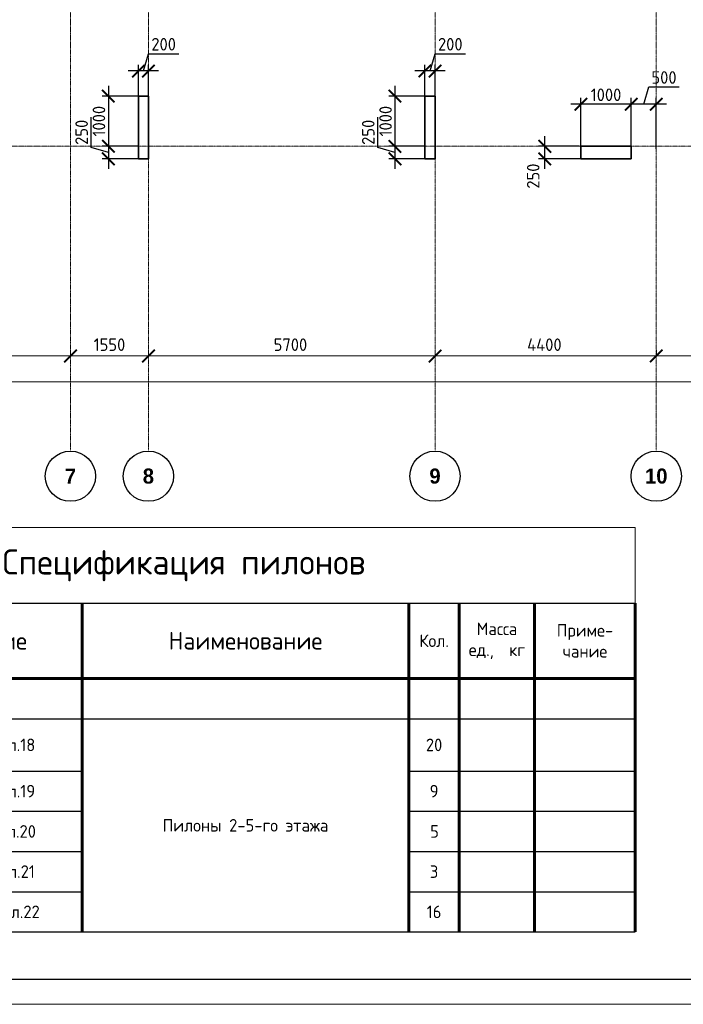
# Model space of a CAD drawing. Header units: millimetres. Extents: x 263826 to 1718326, y -423071 to 70137.
# Tile 102 of 256: x 461148 to 474345, y -198192 to -178608. Entities that reach past the tile are written whole.
import ezdxf

# ---------------------------------------------------------------- set-up
doc = ezdxf.new("R2010")
doc.units = ezdxf.units.MM
doc.linetypes.add('______5', pattern=[1100, 800, -100, 100, -100])
doc.linetypes.add('осевая', pattern=[50.8, 31.75, -6.35, 6.35, -6.35])
doc.layers.add('Колонна_ бетон', color=7, linetype='Continuous', lineweight=50, true_color=0xb4b496)
for name, color, linetype, lineweight in [('Оси', 40, '______5', 18), ('Основная 0.6', 142, 'Continuous', 60), ('РАЗМЕРЫ', 1, 'Continuous', 9), ('ТОНКИЕ', 7, 'Continuous', 9)]:
    doc.layers.add(name, color=color, linetype=linetype, lineweight=lineweight)
doc.layers.add('ТОЛСТЫЕ_ОСНОВНЫЕ', color=6, linetype='Continuous')
doc.styles.add('Century Gothic', font='GOTHIC.TTF')
doc.styles.add('GOST-2.304_Type-B', font='GOST_Common.ttf')
doc.dimstyles.new('СПДС', dxfattribs={"dimscale": 100, "dimtxt": 2.5, "dimasz": 2.5, "dimexe": 1.25, "dimexo": 0, "dimtad": 1, "dimdec": 0, "dimtxsty": 'GOST-2.304_Type-B', "dimblk": 'ARCHTICK', "dimcen": 2.5, "dimdle": 2, "dimadec": 0, "dimazin": 2, "dimtfac": 0.75, "dimtdec": 0, "dimtmove": 1, "dimatfit": 3, "dimfxl": 1, "dimtolj": 1, "dimarcsym": 1})

# ---------------------------------------------------------------- blocks, each defined once
blk = doc.blocks.new('_ArchTick')
at = {"color": 0, "linetype": 'ByBlock', "const_width": 0.15}
blk.add_lwpolyline([(-0.5, -0.5), (0.5, 0.5)], dxfattribs=at)
blk = doc.blocks.new('*D573')
at = {"layer": 'DEFPOINTS', "color": 0, "lineweight": 0, "transparency": 16777216}
for p in [(463508, -179628), (463508, -180176, -360), (463708, -180176, -360)]:
    blk.add_point(p, dxfattribs=at)
at = {"layer": 'РАЗМЕРЫ', "color": 0, "lineweight": -2, "transparency": 16777216}
for p, q in [((463608, -179628), (463711, -179284)), ((463711, -179284), (464311, -179284)), ((463508, -180176), (463508, -179503)), ((463708, -180176), (463708, -179503)), ((463908, -179628), (463308, -179628))]:
    blk.add_line(p, q, dxfattribs=at)
at = {"layer": 'РАЗМЕРЫ', "color": 0, "lineweight": -2, "transparency": 16777216, "xscale": 250, "yscale": 250, "zscale": 250, "rotation": 180}
blk.add_blockref('_ArchTick', (463508, -179628), dxfattribs=at)
at = {"layer": 'РАЗМЕРЫ', "color": 0, "lineweight": -2, "transparency": 16777216, "xscale": 250, "yscale": 250, "zscale": 250}
blk.add_blockref('_ArchTick', (463708, -179628), dxfattribs=at)
at = {"layer": 'РАЗМЕРЫ', "color": 0, "lineweight": 0, "transparency": 16777216, "insert": (464011, -179096), "char_height": 250, "attachment_point": 5, "style": 'GOST-2.304_Type-B'}
blk.add_mtext('\\A1;200', dxfattribs=at)
blk = doc.blocks.new('*D574')
at = {"layer": 'DEFPOINTS', "color": 0, "lineweight": 0, "transparency": 16777216}
for p in [(469208, -179628), (469208, -180176, -360), (469408, -180176, -360)]:
    blk.add_point(p, dxfattribs=at)
at = {"layer": 'РАЗМЕРЫ', "color": 0, "lineweight": -2, "transparency": 16777216}
for p, q in [((469308, -179628), (469411, -179284)), ((469411, -179284), (470011, -179284)), ((469208, -180176), (469208, -179503)), ((469408, -180176), (469408, -179503)), ((469608, -179628), (469008, -179628))]:
    blk.add_line(p, q, dxfattribs=at)
at = {"layer": 'РАЗМЕРЫ', "color": 0, "lineweight": -2, "transparency": 16777216, "xscale": 250, "yscale": 250, "zscale": 250, "rotation": 180}
blk.add_blockref('_ArchTick', (469208, -179628), dxfattribs=at)
at = {"layer": 'РАЗМЕРЫ', "color": 0, "lineweight": -2, "transparency": 16777216, "xscale": 250, "yscale": 250, "zscale": 250}
blk.add_blockref('_ArchTick', (469408, -179628), dxfattribs=at)
at = {"layer": 'РАЗМЕРЫ', "color": 0, "lineweight": 0, "transparency": 16777216, "insert": (469711, -179096), "char_height": 250, "attachment_point": 5, "style": 'GOST-2.304_Type-B'}
blk.add_mtext('\\A1;200', dxfattribs=at)
blk = doc.blocks.new('*D578')
at = {"layer": 'DEFPOINTS', "color": 0, "lineweight": 0, "transparency": 16777216}
for p in [(473308, -180289), (473308, -181176), (473808, -181176)]:
    blk.add_point(p, dxfattribs=at)
at = {"layer": 'РАЗМЕРЫ', "color": 0, "lineweight": -2, "transparency": 16777216}
for p, q in [((473558, -180289), (473661, -179945)), ((473661, -179945), (474261, -179945)), ((473308, -181176), (473308, -180164)), ((473808, -181176), (473808, -180164)), ((474008, -180289), (473108, -180289))]:
    blk.add_line(p, q, dxfattribs=at)
at = {"layer": 'РАЗМЕРЫ', "color": 0, "lineweight": -2, "transparency": 16777216, "xscale": 250, "yscale": 250, "zscale": 250, "rotation": 180}
blk.add_blockref('_ArchTick', (473308, -180289), dxfattribs=at)
at = {"layer": 'РАЗМЕРЫ', "color": 0, "lineweight": -2, "transparency": 16777216, "xscale": 250, "yscale": 250, "zscale": 250}
blk.add_blockref('_ArchTick', (473808, -180289), dxfattribs=at)
at = {"layer": 'РАЗМЕРЫ', "color": 0, "lineweight": 0, "transparency": 16777216, "insert": (473961, -179757), "char_height": 250, "attachment_point": 5, "style": 'GOST-2.304_Type-B'}
blk.add_mtext('\\A1;500', dxfattribs=at)
blk = doc.blocks.new('*D579')
at = {"layer": 'DEFPOINTS', "color": 0, "lineweight": 0, "transparency": 16777216}
for p in [(472308, -180289), (472308, -181176), (473308, -181176)]:
    blk.add_point(p, dxfattribs=at)
at = {"layer": 'РАЗМЕРЫ', "color": 0, "lineweight": -2, "transparency": 16777216}
for p, q in [((472308, -181176), (472308, -180164)), ((473308, -181176), (473308, -180164)), ((473508, -180289), (472108, -180289))]:
    blk.add_line(p, q, dxfattribs=at)
at = {"layer": 'РАЗМЕРЫ', "color": 0, "lineweight": -2, "transparency": 16777216, "xscale": 250, "yscale": 250, "zscale": 250, "rotation": 180}
blk.add_blockref('_ArchTick', (472308, -180289), dxfattribs=at)
at = {"layer": 'РАЗМЕРЫ', "color": 0, "lineweight": -2, "transparency": 16777216, "xscale": 250, "yscale": 250, "zscale": 250}
blk.add_blockref('_ArchTick', (473308, -180289), dxfattribs=at)
at = {"layer": 'РАЗМЕРЫ', "color": 0, "lineweight": 0, "transparency": 16777216, "insert": (472808, -180101), "char_height": 250, "attachment_point": 5, "style": 'GOST-2.304_Type-B'}
blk.add_mtext('\\A1;1000', dxfattribs=at)
blk = doc.blocks.new('*D580')
at = {"layer": 'DEFPOINTS', "color": 0, "lineweight": 0, "transparency": 16777216}
for p in [(471592, -181126), (472275, -181126, -560), (472308, -181376, -200)]:
    blk.add_point(p, dxfattribs=at)
at = {"layer": 'РАЗМЕРЫ', "color": 0, "lineweight": -2, "transparency": 16777216}
for p, q in [((471592, -181576), (471592, -180926)), ((472275, -181126), (471467, -181126)), ((472308, -181376), (471467, -181376))]:
    blk.add_line(p, q, dxfattribs=at)
at = {"layer": 'РАЗМЕРЫ', "color": 0, "lineweight": -2, "transparency": 16777216, "xscale": 250, "yscale": 250, "zscale": 250}
for p, rotation in [((471592, -181126), 90), ((471592, -181376), 270)]:
    blk.add_blockref('_ArchTick', p, dxfattribs=dict(at, rotation=rotation))
at = {"layer": 'РАЗМЕРЫ', "color": 0, "lineweight": 0, "transparency": 16777216, "insert": (471360, -181719), "char_height": 250, "attachment_point": 5, "rotation": 90, "style": 'GOST-2.304_Type-B'}
blk.add_mtext('\\A1;250', dxfattribs=at)
blk = doc.blocks.new('*D622')
at = {"layer": 'DEFPOINTS', "color": 0, "lineweight": 0, "transparency": 16777216}
for p in [(463508, -180126, -200), (462911, -181126), (463508, -181126, -560)]:
    blk.add_point(p, dxfattribs=at)
at = {"layer": 'РАЗМЕРЫ', "color": 0, "lineweight": -2, "transparency": 16777216}
for p, q in [((462911, -179926), (462911, -181326)), ((463508, -180126), (462786, -180126)), ((463508, -181126), (462786, -181126))]:
    blk.add_line(p, q, dxfattribs=at)
at = {"layer": 'РАЗМЕРЫ', "color": 0, "lineweight": -2, "transparency": 16777216, "xscale": 250, "yscale": 250, "zscale": 250}
for p, rotation in [((462911, -180126), 90), ((462911, -181126), 270)]:
    blk.add_blockref('_ArchTick', p, dxfattribs=dict(at, rotation=rotation))
at = {"layer": 'РАЗМЕРЫ', "color": 0, "lineweight": 0, "transparency": 16777216, "insert": (462724, -180626), "char_height": 250, "attachment_point": 5, "rotation": 90, "style": 'GOST-2.304_Type-B'}
blk.add_mtext('\\A1;1000', dxfattribs=at)
blk = doc.blocks.new('*D623')
at = {"layer": 'DEFPOINTS', "color": 0, "lineweight": 0, "transparency": 16777216}
for p in [(463436, -181126), (462911, -181376), (463508, -181376, -200)]:
    blk.add_point(p, dxfattribs=at)
at = {"layer": 'РАЗМЕРЫ', "color": 0, "lineweight": -2, "transparency": 16777216}
for p, q in [((462567, -181147), (462567, -180547)), ((462911, -180926), (462911, -181576)), ((462911, -181251), (462567, -181147)), ((463436, -181126), (462786, -181126)), ((463508, -181376), (462786, -181376))]:
    blk.add_line(p, q, dxfattribs=at)
at = {"layer": 'РАЗМЕРЫ', "color": 0, "lineweight": -2, "transparency": 16777216, "xscale": 250, "yscale": 250, "zscale": 250}
for p, rotation in [((462911, -181126), 90), ((462911, -181376), 270)]:
    blk.add_blockref('_ArchTick', p, dxfattribs=dict(at, rotation=rotation))
at = {"layer": 'РАЗМЕРЫ', "color": 0, "lineweight": 0, "transparency": 16777216, "insert": (462380, -180847), "char_height": 250, "attachment_point": 5, "rotation": 90, "style": 'GOST-2.304_Type-B'}
blk.add_mtext('\\A1;250', dxfattribs=at)
blk = doc.blocks.new('*D624')
at = {"layer": 'DEFPOINTS', "color": 0, "lineweight": 0, "transparency": 16777216}
for p in [(469208, -180126, -200), (468611, -181126), (469208, -181126, -560)]:
    blk.add_point(p, dxfattribs=at)
at = {"layer": 'РАЗМЕРЫ', "color": 0, "lineweight": -2, "transparency": 16777216}
for p, q in [((468611, -179926), (468611, -181326)), ((469208, -180126), (468486, -180126)), ((469208, -181126), (468486, -181126))]:
    blk.add_line(p, q, dxfattribs=at)
at = {"layer": 'РАЗМЕРЫ', "color": 0, "lineweight": -2, "transparency": 16777216, "xscale": 250, "yscale": 250, "zscale": 250}
for p, rotation in [((468611, -180126), 90), ((468611, -181126), 270)]:
    blk.add_blockref('_ArchTick', p, dxfattribs=dict(at, rotation=rotation))
at = {"layer": 'РАЗМЕРЫ', "color": 0, "lineweight": 0, "transparency": 16777216, "insert": (468424, -180626), "char_height": 250, "attachment_point": 5, "rotation": 90, "style": 'GOST-2.304_Type-B'}
blk.add_mtext('\\A1;1000', dxfattribs=at)
blk = doc.blocks.new('*D625')
at = {"layer": 'DEFPOINTS', "color": 0, "lineweight": 0, "transparency": 16777216}
for p in [(469136, -181126), (468611, -181376), (469208, -181376, -200)]:
    blk.add_point(p, dxfattribs=at)
at = {"layer": 'РАЗМЕРЫ', "color": 0, "lineweight": -2, "transparency": 16777216}
for p, q in [((468267, -181147), (468267, -180547)), ((468611, -180926), (468611, -181576)), ((468611, -181251), (468267, -181147)), ((469136, -181126), (468486, -181126)), ((469208, -181376), (468486, -181376))]:
    blk.add_line(p, q, dxfattribs=at)
at = {"layer": 'РАЗМЕРЫ', "color": 0, "lineweight": -2, "transparency": 16777216, "xscale": 250, "yscale": 250, "zscale": 250}
for p, rotation in [((468611, -181126), 90), ((468611, -181376), 270)]:
    blk.add_blockref('_ArchTick', p, dxfattribs=dict(at, rotation=rotation))
at = {"layer": 'РАЗМЕРЫ', "color": 0, "lineweight": 0, "transparency": 16777216, "insert": (468080, -180847), "char_height": 250, "attachment_point": 5, "rotation": 90, "style": 'GOST-2.304_Type-B'}
blk.add_mtext('\\A1;250', dxfattribs=at)
blk = doc.blocks.new('*U69')
at = {"layer": 'ТОЛСТЫЕ_ОСНОВНЫЕ', "color": 6}
blk.add_lwpolyline([(20, 5), (589, 5), (589, 415), (20, 415)], close=True, dxfattribs=at)
at = {"layer": 'ТОНКИЕ'}
blk.add_lwpolyline([(0, 0), (594, 0), (594, 420), (0, 420)], close=True, dxfattribs=at)
blk = doc.blocks.new('*D1737')
at = {"color": 0, "lineweight": -2, "transparency": 16777216}
for p, q in [((983446, -19381), (1030646, -19381)), ((983646, -19381), (983646, -19256)), ((1030446, -19495), (1030446, -19256))]:
    blk.add_line(p, q, dxfattribs=at)
at = {"layer": 'DEFPOINTS', "color": 0, "transparency": 16777216}
for p in [(983646, -19381), (1030446, -19381), (1030446, -19495)]:
    blk.add_point(p, dxfattribs=at)
at = {"color": 0, "lineweight": -2, "transparency": 16777216, "xscale": 250, "yscale": 250, "zscale": 250, "rotation": 180}
blk.add_blockref('_ArchTick', (983646, -19381), dxfattribs=at)
at = {"color": 0, "lineweight": -2, "transparency": 16777216, "xscale": 250, "yscale": 250, "zscale": 250}
blk.add_blockref('_ArchTick', (1030446, -19381), dxfattribs=at)
at = {"color": 0, "transparency": 16777216, "insert": (1001863, -19270), "char_height": 250, "width": 104166.67, "attachment_point": 5, "style": 'GOST-2.304_Type-B'}
blk.add_mtext('\\A1;46800', dxfattribs=at)
blk = doc.blocks.new('NSY101')
at = {"color": 0, "linetype": 'ByBlock', "lineweight": -2}
blk.add_circle((0, 0), 50, dxfattribs=at)
blk = doc.blocks.new('СЛОЖНЫЙ_ОБЪЕКТ_34')
at = {"layer": 'Оси', "color": 16, "linetype": 'Continuous', "lineweight": 25, "transparency": 33554687, "xscale": 9.999999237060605, "yscale": 9.999999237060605, "zscale": 9.999999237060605}
blk.add_blockref('NSY101', (24563, -43009), dxfattribs=at)
at = {"layer": 'Оси', "color": 16, "linetype": 'Continuous', "lineweight": 25, "transparency": 33554687, "insert": (24563, -43009), "char_height": 300, "width": 385, "attachment_point": 5, "style": 'Century Gothic'}
blk.add_mtext('\\A1;{\\fCentury Gothic|i0|b1;\\H300.000000;\\W1.000000;\\C16;7}\\P', dxfattribs=at)
blk = doc.blocks.new('СЛОЖНЫЙ_ОБЪЕКТ_35')
at = {"layer": 'Оси', "color": 16, "linetype": 'Continuous', "lineweight": 25, "transparency": 33554687, "xscale": 9.999999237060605, "yscale": 9.999999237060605, "zscale": 9.999999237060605}
blk.add_blockref('NSY101', (26113, -43009), dxfattribs=at)
at = {"layer": 'Оси', "color": 16, "linetype": 'Continuous', "lineweight": 25, "transparency": 33554687, "insert": (26113, -43009), "char_height": 300, "width": 385, "attachment_point": 5, "style": 'Century Gothic'}
blk.add_mtext('\\A1;{\\fCentury Gothic|i0|b1;\\H300.000000;\\W1.000000;\\C16;8}\\P', dxfattribs=at)
blk = doc.blocks.new('СЛОЖНЫЙ_ОБЪЕКТ_36')
at = {"layer": 'Оси', "color": 16, "linetype": 'Continuous', "lineweight": 25, "transparency": 33554687, "xscale": 9.999999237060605, "yscale": 9.999999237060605, "zscale": 9.999999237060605}
blk.add_blockref('NSY101', (31813, -43009), dxfattribs=at)
at = {"layer": 'Оси', "color": 16, "linetype": 'Continuous', "lineweight": 25, "transparency": 33554687, "insert": (31813, -43009), "char_height": 300, "width": 385, "attachment_point": 5, "style": 'Century Gothic'}
blk.add_mtext('\\A1;{\\fCentury Gothic|i0|b1;\\H300.000000;\\W1.000000;\\C16;9}\\P', dxfattribs=at)
blk = doc.blocks.new('СЛОЖНЫЙ_ОБЪЕКТ_37')
at = {"layer": 'Оси', "color": 16, "linetype": 'Continuous', "lineweight": 25, "transparency": 33554687, "xscale": 9.999999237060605, "yscale": 9.999999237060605, "zscale": 9.999999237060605}
blk.add_blockref('NSY101', (36213, -43009), dxfattribs=at)
at = {"layer": 'Оси', "color": 16, "linetype": 'Continuous', "lineweight": 25, "transparency": 33554687, "insert": (36213, -43009), "char_height": 300, "width": 620, "attachment_point": 5, "style": 'Century Gothic'}
blk.add_mtext('\\A1;{\\fCentury Gothic|i0|b1;\\H300.000000;\\W1.000000;\\C16;10}\\P', dxfattribs=at)
blk = doc.blocks.new('*D1727')
at = {"color": 0, "lineweight": -2, "transparency": 16777216}
for p, q in [((1000446, -18864), (1000446, -18739)), ((1003496, -18864), (1003496, -18739)), ((1000246, -18864), (1003696, -18864))]:
    blk.add_line(p, q, dxfattribs=at)
at = {"layer": 'DEFPOINTS', "color": 0, "transparency": 16777216}
for p in [(1000446, -18864), (1003496, -18864), (1003496, -18864)]:
    blk.add_point(p, dxfattribs=at)
at = {"color": 0, "lineweight": -2, "transparency": 16777216, "xscale": 250, "yscale": 250, "zscale": 250, "rotation": 180}
blk.add_blockref('_ArchTick', (1000446, -18864), dxfattribs=at)
at = {"color": 0, "lineweight": -2, "transparency": 16777216, "xscale": 250, "yscale": 250, "zscale": 250}
blk.add_blockref('_ArchTick', (1003496, -18864), dxfattribs=at)
at = {"color": 0, "transparency": 16777216, "insert": (1001945, -18639), "char_height": 250, "width": 83333.33, "attachment_point": 5, "style": 'GOST-2.304_Type-B'}
blk.add_mtext('\\A1;3050', dxfattribs=at)
blk = doc.blocks.new('*D1728')
at = {"color": 0, "lineweight": -2, "transparency": 16777216}
for p, q in [((1003496, -18864), (1003496, -18739)), ((1005046, -18864), (1005046, -18739)), ((1003296, -18864), (1005246, -18864))]:
    blk.add_line(p, q, dxfattribs=at)
at = {"layer": 'DEFPOINTS', "color": 0, "transparency": 16777216}
for p in [(1003496, -18864), (1005046, -18864), (1005046, -18864)]:
    blk.add_point(p, dxfattribs=at)
at = {"color": 0, "lineweight": -2, "transparency": 16777216, "xscale": 250, "yscale": 250, "zscale": 250, "rotation": 180}
blk.add_blockref('_ArchTick', (1003496, -18864), dxfattribs=at)
at = {"color": 0, "lineweight": -2, "transparency": 16777216, "xscale": 250, "yscale": 250, "zscale": 250}
blk.add_blockref('_ArchTick', (1005046, -18864), dxfattribs=at)
at = {"color": 0, "transparency": 16777216, "insert": (1004271, -18639), "char_height": 250, "width": 83333.33, "attachment_point": 5, "style": 'GOST-2.304_Type-B'}
blk.add_mtext('\\A1;1550', dxfattribs=at)
blk = doc.blocks.new('*D1729')
at = {"color": 0, "lineweight": -2, "transparency": 16777216}
for p, q in [((1005046, -18864), (1005046, -18739)), ((1010746, -18864), (1010746, -18739)), ((1004846, -18864), (1010946, -18864))]:
    blk.add_line(p, q, dxfattribs=at)
at = {"layer": 'DEFPOINTS', "color": 0, "transparency": 16777216}
for p in [(1005046, -18864), (1010746, -18864), (1010746, -18864)]:
    blk.add_point(p, dxfattribs=at)
at = {"color": 0, "lineweight": -2, "transparency": 16777216, "xscale": 250, "yscale": 250, "zscale": 250, "rotation": 180}
blk.add_blockref('_ArchTick', (1005046, -18864), dxfattribs=at)
at = {"color": 0, "lineweight": -2, "transparency": 16777216, "xscale": 250, "yscale": 250, "zscale": 250}
blk.add_blockref('_ArchTick', (1010746, -18864), dxfattribs=at)
at = {"color": 0, "transparency": 16777216, "insert": (1007870, -18639), "char_height": 250, "width": 83333.33, "attachment_point": 5, "style": 'GOST-2.304_Type-B'}
blk.add_mtext('\\A1;5700', dxfattribs=at)
blk = doc.blocks.new('*D1730')
at = {"color": 0, "lineweight": -2, "transparency": 16777216}
for p, q in [((1010746, -18864), (1010746, -18739)), ((1015146, -18864), (1015146, -18739)), ((1010546, -18864), (1015346, -18864))]:
    blk.add_line(p, q, dxfattribs=at)
at = {"layer": 'DEFPOINTS', "color": 0, "transparency": 16777216}
for p in [(1010746, -18864), (1015146, -18864), (1015146, -18864)]:
    blk.add_point(p, dxfattribs=at)
at = {"color": 0, "lineweight": -2, "transparency": 16777216, "xscale": 250, "yscale": 250, "zscale": 250, "rotation": 180}
blk.add_blockref('_ArchTick', (1010746, -18864), dxfattribs=at)
at = {"color": 0, "lineweight": -2, "transparency": 16777216, "xscale": 250, "yscale": 250, "zscale": 250}
blk.add_blockref('_ArchTick', (1015146, -18864), dxfattribs=at)
at = {"color": 0, "transparency": 16777216, "insert": (1012920, -18639), "char_height": 250, "width": 83333.33, "attachment_point": 5, "style": 'GOST-2.304_Type-B'}
blk.add_mtext('\\A1;4400', dxfattribs=at)
blk = doc.blocks.new('*D1731')
at = {"color": 0, "lineweight": -2, "transparency": 16777216}
for p, q in [((1015146, -18864), (1015146, -18739)), ((1017446, -18864), (1017446, -18739)), ((1014946, -18864), (1017646, -18864))]:
    blk.add_line(p, q, dxfattribs=at)
at = {"layer": 'DEFPOINTS', "color": 0, "transparency": 16777216}
for p in [(1015146, -18864), (1017446, -18864), (1017446, -18864)]:
    blk.add_point(p, dxfattribs=at)
at = {"color": 0, "lineweight": -2, "transparency": 16777216, "xscale": 250, "yscale": 250, "zscale": 250, "rotation": 180}
blk.add_blockref('_ArchTick', (1015146, -18864), dxfattribs=at)
at = {"color": 0, "lineweight": -2, "transparency": 16777216, "xscale": 250, "yscale": 250, "zscale": 250}
blk.add_blockref('_ArchTick', (1017446, -18864), dxfattribs=at)
at = {"color": 0, "transparency": 16777216, "insert": (1016270, -18639), "char_height": 250, "width": 83333.33, "attachment_point": 5, "style": 'GOST-2.304_Type-B'}
blk.add_mtext('\\A1;2300', dxfattribs=at)
blk = doc.blocks.new('*T1044')
at = {"layer": 'DEFPOINTS', "color": 8, "linetype": 'ByBlock', "lineweight": 0, "transparency": 16777216}
for p, q in [((0, 0), (17950, 0)), ((0, 0), (0, -1500)), ((17950, 0), (17950, -1500))]:
    blk.add_line(p, q, dxfattribs=at)
at = {"layer": 'Основная 0.6', "color": 0, "linetype": 'Continuous', "lineweight": 60, "transparency": 16777216}
for p, q in [((0, -1500), (2152, -1500)), ((0, -1500), (0, -8042)), ((2152, -1500), (2152, -8042)), ((6950, -1500), (6950, -8042)), ((13450, -1500), (13450, -8042)), ((14450, -1500), (14450, -8042)), ((15950, -1500), (15950, -8042)), ((17950, -1500), (17950, -8042)), ((0, -3000), (14450, -3000))]:
    blk.add_line(p, q, dxfattribs=at)
at = {"layer": 'Основная 0.6', "color": 0, "linetype": 'ByBlock', "lineweight": -2, "transparency": 16777216}
blk.add_line((2152, -1500), (17950, -1500), dxfattribs=at)
at = {"layer": 'Основная 0.6', "color": 0, "linetype": 'Continuous', "transparency": 16777216}
blk.add_line((14450, -3000), (17950, -3000), dxfattribs=at)
at = {"layer": 'Основная 0.6', "color": 0, "linetype": 'Continuous', "lineweight": -2, "transparency": 16777216}
for p, q in [((0, -3800), (2152, -3800)), ((13450, -3800), (17950, -3800)), ((0, -4842), (2152, -4842)), ((13450, -4842), (17950, -4842)), ((0, -5642), (2152, -5642)), ((13450, -5642), (17950, -5642)), ((0, -6442), (2152, -6442)), ((13450, -6442), (17950, -6442)), ((0, -7242), (2152, -7242)), ((13450, -7242), (17950, -7242)), ((0, -8042), (2152, -8042)), ((13450, -8042), (17950, -8042))]:
    blk.add_line(p, q, dxfattribs=at)
at = {"layer": 'Основная 0.6', "color": 0, "lineweight": -2, "transparency": 16777216}
for p, q in [((2152, -3800), (13450, -3800)), ((2152, -4842), (6950, -4842)), ((2152, -5642), (6950, -5642)), ((2152, -6442), (6950, -6442)), ((2152, -7242), (6950, -7242)), ((2152, -8042), (13450, -8042))]:
    blk.add_line(p, q, dxfattribs=at)
at = {"layer": 'Основная 0.6', "color": 0, "transparency": 16777216, "attachment_point": 5, "style": 'GOST-2.304_Type-B'}
for s, insert, char_height, width in [('Спецификация пилонов', (8975, -750), 500, 17649.63), ('Масса\\Pед.,  кг', (15200, -2250), 250, 1200), ('Приме-\\Pчание', (16950, -2250), 250, 1700), ('Поз.', (1076, -2250), 350, 1851.73), ('Обозначение', (4551, -2250), 350, 4497.9), ('Наименование', (10200, -2250), 350, 6200), ('Кол.', (13950, -2250), 250, 700), ('{\\C256;П1(2-5ЭТ)}', (1076, -4321), 250, 1851.73), ('24-04-КЖ.2-4.1 л.18', (4551, -4321), 250, 4497.9), ('20', (13950, -4321), 250, 700), ('{\\C256;П2(2-5ЭТ)}', (1076, -5242), 250, 1851.73), ('24-04-КЖ.2-4.1 л.19', (4551, -5242), 250, 4497.9), ('9', (13950, -5242), 250, 700), ('Пилоны 2-5-го этажа', (10200, -5921), 250, 6200), ('{\\C256;П3(2-5ЭТ)}', (1076, -6042), 250, 1851.73), ('24-04-КЖ.2-4.1 л.20', (4551, -6042), 250, 4497.9), ('{\\T0.9;5', (13950, -6042), 250, 700), ('{\\C256;П4(2-5ЭТ)}', (1076, -6842), 250, 1851.73), ('24-04-КЖ.2-4.1 л.21', (4551, -6842), 250, 4497.9), ('3', (13950, -6842), 250, 700), ('{\\C256;П5(2-5ЭТ)}', (1076, -7642), 250, 1851.73), ('24-04-КЖ.2-4.1  л.22', (4551, -7642), 250, 4497.9), ('16', (13950, -7642), 250, 700)]:
    blk.add_mtext(s, dxfattribs=dict(at, insert=insert, char_height=char_height, width=width))
blk = doc.blocks.new('оси2')
at = {"layer": 'Оси', "color": 16, "linetype": 'осевая', "lineweight": 0, "ltscale": 0.5, "transparency": 33554687}
for p, q in [((1003495.5, 5465.4), (1003495.5, -20739.3)), ((1005045.5, 5465.4), (1005045.5, -20739.3)), ((1010745.5, 5465.4), (1010745.5, -20739.3)), ((1015145.5, 5465.4), (1015145.5, -20739.3)), ((979200, -14692.9), (1032582.1, -14692.9))]:
    blk.add_line(p, q, dxfattribs=at)
at = {"layer": 'Оси', "color": 16, "linetype": 'Continuous', "lineweight": 25, "transparency": 33554687}
for name in ['СЛОЖНЫЙ_ОБЪЕКТ_34', 'СЛОЖНЫЙ_ОБЪЕКТ_35', 'СЛОЖНЫЙ_ОБЪЕКТ_36', 'СЛОЖНЫЙ_ОБЪЕКТ_37']:
    blk.add_blockref(name, (978932, 21754.4), dxfattribs=at)
for base, p1, p2, picture, middle in [((1003495.5, -18864.1), (1000445.5, -18864.1), (1003495.5, -18864.1), '*D1727', (1001945.4, -18864.1)), ((1005045.5, -18864.1), (1003495.5, -18864.1), (1005045.5, -18864.1), '*D1728', (1004270.5, -18864.1)), ((1010745.5, -18864.1), (1005045.5, -18864.1), (1010745.5, -18864.1), '*D1729', (1007870.4, -18864.1)), ((1015145.5, -18864.1), (1010745.5, -18864.1), (1015145.5, -18864.1), '*D1730', (1012920.4, -18864.1)), ((1017445.5, -18864.1), (1015145.5, -18864.1), (1017445.5, -18864.1), '*D1731', (1016270.4, -18864.1)), ((1030445.5, -19380.9), (983645.5, -19380.9), (1030445.5, -19495.3), '*D1737', (1001863, -19495.3))]:
    dim = blk.add_linear_dim(base=base, p1=p1, p2=p2, dimstyle='СПДС', override={"dimgap": 1})
    dim.commit()
    dim.dimension.update_dxf_attribs({"geometry": picture, "text_midpoint": middle, "dimtype": 160})

msp = doc.modelspace()

# ---------------------------------------------------------------- linework, layer by layer
at = {"layer": 'Колонна_ бетон', "color": 180, "linetype": 'Continuous', "lineweight": 35, "transparency": 33554687}
for p, q in [((463507.88941, -180125.56592, -200), (463707.88943, -180125.56592, -200)), ((463507.88943, -180125.56592, -200), (463507.88943, -181375.56589, -200)), ((463707.88946, -181375.56589, -200), (463707.88946, -180125.56592, -200)), ((469407.88943, -180125.56592, -200), (469207.88941, -180125.56592, -200)), ((469207.88943, -180125.56592, -200), (469207.88943, -181375.56589, -200)), ((469407.88943, -180125.56592, -200), (469407.88943, -181375.56589, -200)), ((472307.88979, -181375.56589, -200), (472307.88979, -181125.56589, -200)), ((472308.03961, -181125.56589), (473308.03957, -181125.56589)), ((473307.88978, -181375.56589, -200), (473307.88978, -181125.56589, -200)), ((463707.88946, -181375.56589, -200), (463507.88943, -181375.56589, -200)), ((469407.88943, -181375.56589, -200), (469207.88941, -181375.56589, -200)), ((472307.88979, -181375.56589, -200), (473307.88975, -181375.56589, -200))]:
    msp.add_line(p, q, dxfattribs=at)

# ---------------------------------------------------------------- block references
at = {"xscale": 100, "yscale": 100, "zscale": 100}
msp.add_blockref('*U69', (433982.14484, -198191.77617, 3100), dxfattribs=at)
msp.add_blockref('*T1044', (455438.94626, -188710.98373))
at = {"layer": 'РАЗМЕРЫ'}
msp.add_blockref('оси2', (-541337.52151, -166432.68432, -1119.99999), dxfattribs=at)

# ---------------------------------------------------------------- dimensions: what is measured, and where the dimension line sits
at = {"layer": 'РАЗМЕРЫ', "color": 146, "lineweight": 0, "true_color": 0x006272}
for base, p1, p2, picture, middle in [((463507.89181, -179627.7446), (463707.74404, -180175.56692, -360), (463507.89181, -180175.56692, -360), '*D573', (463773.44292, -179096.4946)), ((469207.89181, -179627.7446, -360), (469407.74404, -180175.56692, -720), (469207.89181, -180175.56692, -720), '*D574', (469473.44292, -179096.4946, -360)), ((473308.03957, -180288.7446), (473807.89181, -181175.56654), (473308.03957, -181175.56692), '*D578', (473723.59069, -179757.4946)), ((472308.03957, -180288.7446), (473308.03957, -181175.56692), (472308.03957, -181175.56692), '*D579', (472808.03957, -180101.2446))]:
    dim = msp.add_linear_dim(base=base, p1=p1, p2=p2, dimstyle='СПДС', override={"dimtofl": 0}, dxfattribs=at)
    dim.commit()
    dim.dimension.update_dxf_attribs({"geometry": picture, "text_midpoint": middle})
for base, p1, p2, picture, middle in [((462911.10989, -181125.56589), (463508.03957, -180125.56592, -200), (463508.03955, -181125.56589, -559.99999), '*D622', (462723.60989, -180625.56591)), ((468611.10989, -181125.56589), (469208.03957, -180125.56592, -200), (469208.03955, -181125.56589, -559.99999), '*D624', (468423.60989, -180625.56591)), ((462911.10989, -181375.56589), (463436.10989, -181125.56589), (463507.88941, -181375.56589, -200), '*D623', (462379.85989, -181084.94089)), ((468611.10989, -181375.56589), (469136.10989, -181125.56589), (469207.88941, -181375.56589, -200), '*D625', (468079.85989, -181084.94089))]:
    dim = msp.add_linear_dim(base=base, p1=p1, p2=p2, angle=90, dimstyle='СПДС', override={"dimtofl": 0}, dxfattribs=at)
    dim.commit()
    dim.dimension.update_dxf_attribs({"geometry": picture, "text_midpoint": middle})
dim = msp.add_linear_dim(base=(471591.60989, -181125.56589), p1=(472307.88979, -181375.56589, -200), p2=(472275.1431, -181125.56589, -559.99999), angle=90, dimstyle='СПДС', override={"dimtofl": 0}, dxfattribs=at)
dim.commit()
dim.dimension.update_dxf_attribs({"geometry": '*D580', "text_midpoint": (471547.14316, -181718.52403), "dimtype": 160})

doc.saveas('drawing.dxf')
